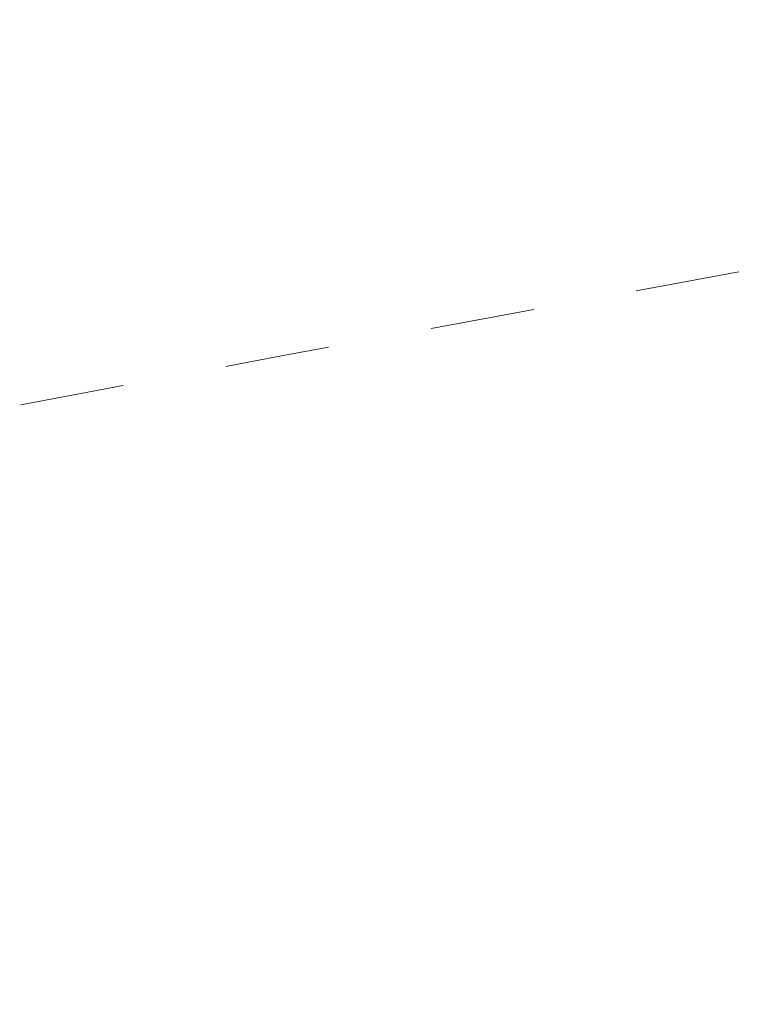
# Model space of a CAD drawing. Header units: metres. Extents: x 5504996 to 5514259, y 5943254 to 5951281.
# Tile 121 of 256: x 5509445.16 to 5509448.64, y 5947776.2 to 5947780.92. Entities that reach past the tile are written whole.
import ezdxf

# ---------------------------------------------------------------- set-up
doc = ezdxf.new("R2010")
doc.units = ezdxf.units.M
doc.linetypes.add('L_0_03', pattern=[1, 0.5, -0.5])
doc.layers.add('EGB_KonturUzytkuGruntowego', color=7, linetype='L_0_03', lineweight=18, true_color=0x008000)

msp = doc.modelspace()

# ---------------------------------------------------------------- linework, layer by layer
at = {"layer": 'EGB_KonturUzytkuGruntowego', "color": 96, "linetype": 'L_0_03', "lineweight": 18, "true_color": 0x008000, "flags": 128}
msp.add_lwpolyline([(5509132.11, 5947722.74), (5509138.95, 5947723.71), (5509174.28, 5947730.59), (5509238.85, 5947743.15), (5509250.57, 5947745.43), (5509256.78, 5947746.64), (5509279.77, 5947751.07), (5509328.99, 5947760.54), (5509398.1, 5947774.41), (5509466.39, 5947787.67), (5509571.35, 5947807.56), (5509575.37, 5947864.59), (5509585.59, 5947864.33), (5509595.51, 5947812.34), (5509606.05, 5947784.07), (5509634.83, 5947756.53), (5509689.69, 5947732.73), (5509732.68, 5947714.19), (5509740.33, 5947717.31), (5509801.61, 5947664.57), (5509875.75, 5947590.67), (5509888.55, 5947577.92), (5509897.01, 5947569.49), (5509942.28, 5947505.67), (5509946.97, 5947499.05), (5509976.47, 5947457.46), (5510054.83, 5947376.31), (5510126.58, 5947283.52), (5510258.9, 5947135), (5510253.94, 5947130.54), (5510119.91, 5947281.35), (5510092.33, 5947316.78), (5510083.35, 5947328.32), (5510050.79, 5947370.13), (5510049.32, 5947372.02), (5510048.23, 5947373.15), (5509971.45, 5947452.61), (5509970.37, 5947454.13), (5509952.93, 5947478.66), (5509943.2, 5947492.35), (5509931.62, 5947508.65), (5509922, 5947522.18), (5509900.86, 5947551.93), (5509891.59, 5947564.97), (5509848.28, 5947605.27), (5509828.55, 5947626.04), (5509813.95, 5947641.41), (5509796.82, 5947659.44), (5509793.79, 5947662.05), (5509775.08, 5947678.15), (5509758.5, 5947692.42), (5509739.22, 5947709.02), (5509731.59, 5947706.43), (5509630.59, 5947750.76), (5509601.52, 5947783.63), (5509592.23, 5947807.72), (5509544.28, 5947798.09), (5509513.29, 5947792.09), (5509480.03, 5947785.51), (5509452.41, 5947780.41), (5509446.42, 5947779.31), (5509427.06, 5947775.67), (5509415.05, 5947773.41), (5509388.09, 5947768.34), (5509354.14, 5947761.93), (5509351.68, 5947761.46), (5509349.26, 5947760.87), (5509322.54, 5947754.35), (5509294.76, 5947749.17), (5509288.79, 5947748.06), (5509259.26, 5947742.55), (5509201.21, 5947731.73), (5509134.01, 5947718.79), (5509184.94, 5947617.86), (5509192.65, 5947602.56), (5509208.88, 5947553.53), (5509219.5, 5947532.81), (5509221.57, 5947527.62), (5509225.28, 5947518.3), (5509230.29, 5947505.74), (5509234.62, 5947494.99), (5509235.43, 5947492.98), (5509245.62, 5947467.67), (5509248.8, 5947458.12), (5509258.49, 5947429.05), (5509265.71, 5947407.19), (5509268.21, 5947399.6), (5509276.09, 5947375.73), (5509279.14, 5947345.6), (5509278.67, 5947325.3), (5509278.21, 5947305.75), (5509277.73, 5947285.2), (5509277.81, 5947261.49), (5509278.34, 5947225.27), (5509282.81, 5947210.39), (5509288.75, 5947190.29), (5509306.08, 5947132.06), (5509317.35, 5947112.7), (5509319.32, 5947109.54), (5509328.96, 5947092.96), (5509391.48, 5946985.42), (5509466.85, 5946903.15), (5509481.04, 5946887.66), (5509516.37, 5946855.62), (5509531.42, 5946841.97), (5509544.33, 5946838.38), (5509546.44, 5946830.79), (5509548.19, 5946826.76), (5509527.38, 5946837.54), (5509477.01, 5946883.22), (5509471.15, 5946889.83), (5509429.65, 5946935.65), (5509398.54, 5946968.55), (5509385.51, 5946984.98), (5509383.09, 5946989.05), (5509374.16, 5947005.82), (5509323.19, 5947093.02), (5509321.17, 5947096.47), (5509300.9, 5947129.34), (5509292.67, 5947156.72), (5509286.07, 5947174.39), (5509278.7, 5947201.64), (5509273.93, 5947219.27), (5509272.33, 5947225.16), (5509272.33, 5947244.4), (5509271.53, 5947285.23), (5509272.95, 5947346.16), (5509270.09, 5947375.57), (5509267.28, 5947385), (5509258.74, 5947409.92), (5509252, 5947429.94), (5509246.69, 5947445.69), (5509239.96, 5947465.69), (5509225.67, 5947500.81), (5509224.29, 5947504.57), (5509216.41, 5947523.68), (5509214.27, 5947528.87), (5509207.89, 5947543.83), (5509199.71, 5947564.91), (5509194.33, 5947577.93), (5509189.03, 5947589.01), (5509171.45, 5947626.03), (5509134.62, 5947703.86), (5509129.04, 5947715.63), (5509126.18, 5947721.9)], close=True, dxfattribs=at)

doc.saveas('drawing.dxf')
